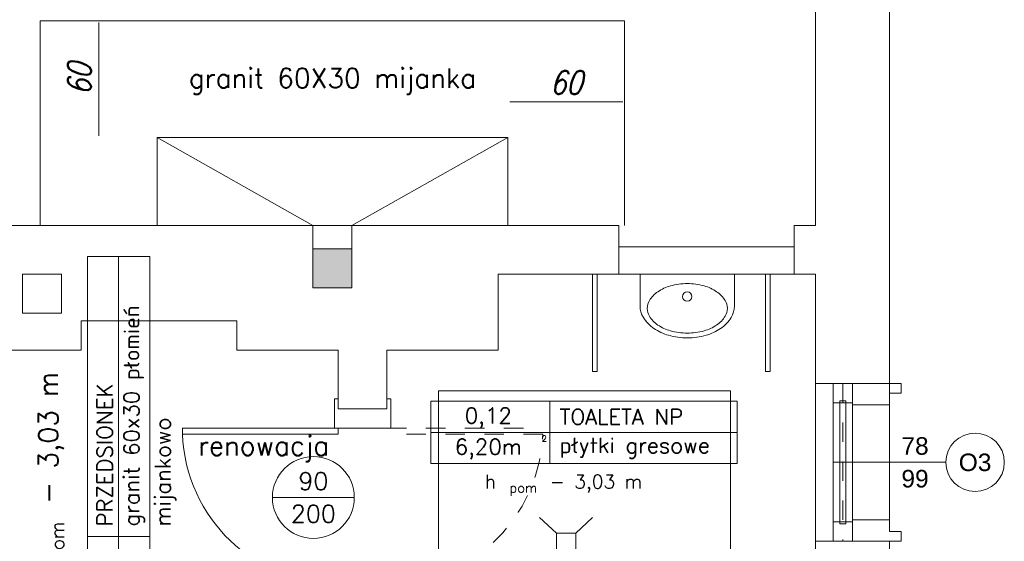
# Model space of a CAD drawing. Header units: millimetres. Extents: x -2274 to 12297, y -16157 to 26321.
# Tile 149 of 256: x -446 to 59, y -3921 to -3654. Entities that reach past the tile are written whole.
import ezdxf
from ezdxf.enums import TextEntityAlignment as Align

# ---------------------------------------------------------------- set-up
doc = ezdxf.new("R2010")
doc.units = ezdxf.units.MM
doc.linetypes.add('4002', pattern=[2, 1, -1])
doc.linetypes.add('DASHED', pattern=[19.05, 12.7, -6.35])
for name, color, linetype in [('-LI-WIDOK', 2, 'Continuous'), ('-RAMKA', 2, 'Continuous'), ('-SANIT-UMYWALKI', 7, 'Continuous'), ('_drzwi łuk', 1, 'Continuous'), ('drzwi łuk', 1, 'Continuous'), ('PROJEKTOWANE', 5, 'Continuous')]:
    doc.layers.add(name, color=color, linetype=linetype)
for name, color, linetype, lineweight in [('-ŚCIANY DZIAŁOWE', 3, 'Continuous', 35), ('-ŚCIANY NOŚNE', 4, 'Continuous', 53), ('CIENKA - KRESKOWANIA', 254, 'Continuous', 0), ('CIENKA - OPISY @ 1', 2, 'Continuous', 25), ('meble', 5, 'Continuous', 9)]:
    doc.layers.add(name, color=color, linetype=linetype, lineweight=lineweight)
doc.layers.add('DO USU', color=7, linetype='Continuous', true_color=0x969696)
doc.layers.add('ISTN. BUD', color=253, linetype='Continuous', true_color=0x828282)
doc.styles.add('ARIAL', font='arial.ttf', dxfattribs={"height": 0.5})
doc.styles.add('DYBY-KURSYWA-0-8-K', font='ROMANS.SHX', dxfattribs={"width": 0.8, "oblique": 15})
doc.styles.add('ROMANS', font='romans', dxfattribs={"width": 0.9, "height": 9})
doc.styles.add('SIMPLEX', font='simplex')

msp = doc.modelspace()

# ---------------------------------------------------------------- linework, layer by layer
at = {"layer": '-LI-WIDOK', "color": 253, "lineweight": 13}
for p, q in [((-296, -3759), (-376, -3714)), ((-276, -3759), (-196, -3714)), ((-296, -3771), (-296, -3759)), ((-276, -3771), (-276, -3759)), ((-296, -3771), (-296, -3791)), ((-276, -3771), (-296, -3771)), ((-276, -3791), (-276, -3771)), ((-445, -3784), (-445, -3804)), ((-425, -3784), (-445, -3784)), ((-425, -3804), (-425, -3784)), ((-296, -3791), (-276, -3791)), ((-445, -3804), (-425, -3804)), ((-38, -3921), (-38, -3840)), ((0, -3851), (0, -3910)), ((-283, -3863), (-363, -3863)), ((-363, -3863), (-363, -3866)), ((-283, -3866), (-283, -3863)), ((-363, -3866), (-283, -3866))]:
    msp.add_line(p, q, dxfattribs=at)
at = {"layer": '-RAMKA', "color": 253, "lineweight": 13}
for p, q in [((-285, -3853), (-285, -3848)), ((-285, -3848), (-283, -3848)), ((-256, -3848), (-258, -3848)), ((-256, -3853), (-256, -3848)), ((-285, -3863), (-285, -3853)), ((-256, -3863), (-256, -3853)), ((-283, -3863), (-285, -3863)), ((-258, -3863), (-283, -3863)), ((-258, -3863), (-256, -3863))]:
    msp.add_line(p, q, dxfattribs=at)
at = {"layer": '-SANIT-UMYWALKI', "color": 253, "lineweight": 13}
for p, q in [((-231.59, -3993.87), (-231.59, -3843.87)), ((-231.59, -3843.87), (-81.59, -3843.87)), ((-81.59, -3843.87), (-81.59, -3993.87))]:
    msp.add_line(p, q, dxfattribs=at)
at = {"layer": '-ŚCIANY DZIAŁOWE', "color": 253, "lineweight": 13}
for p, q in [((-376, -3759), (-376, -3714)), ((-376, -3714), (-196, -3714)), ((-196, -3714), (-196, -3759)), ((-139.02, -3770), (-49.02, -3770)), ((-49.02, -3784), (-139.02, -3784)), ((-19, -3851), (-19, -3840)), ((0, -3840), (6, -3840)), ((6, -3840), (6, -3845)), ((6, -3845), (0, -3845)), ((0, -3845), (0, -3851)), ((0, -3851), (-19, -3851)), ((0, -3910), (-19, -3910)), ((-19, -3910), (-19, -3921)), ((0, -3916), (0, -3910)), ((6, -3916), (0, -3916)), ((6, -3921), (6, -3916)), ((0, -3921), (6, -3921))]:
    msp.add_line(p, q, dxfattribs=at)
at = {"layer": '-ŚCIANY NOŚNE', "color": 253, "lineweight": 13}
for p, q in [((-38, -3759), (-38, -3628)), ((0, -3840), (0, -3628)), ((0, -3851), (0, -3691)), ((-538, -3759), (-139.02, -3759)), ((-139.02, -3784), (-139.02, -3759)), ((-49.02, -3759), (-38, -3759)), ((-49.02, -3784), (-49.02, -3759)), ((-201, -3784), (-139.02, -3784)), ((-201, -3784), (-201, -3823)), ((-49.02, -3784), (-38, -3784)), ((-38, -3840), (-38, -3784)), ((-415, -3813), (-415, -3808)), ((-415, -3808), (-335, -3808)), ((-415, -3808), (-415, -3808)), ((-335, -3808), (-335, -3823)), ((-415, -3823), (-415, -3813)), ((-453, -3823), (-415, -3823)), ((-335, -3823), (-283, -3823)), ((-283, -3823), (-283, -3853)), ((-258, -3823), (-201, -3823)), ((-258, -3823), (-258, -3853)), ((-38, -3840), (0, -3840)), ((-283, -3853), (-258, -3853)), ((-38, -3972), (-38, -3921)), ((-38, -3921), (0, -3921)), ((0, -3972), (0, -3921))]:
    msp.add_line(p, q, dxfattribs=at)
at = {"layer": '_drzwi łuk', "color": 253, "lineweight": 13}
msp.add_line((-274.77, -3898.54), (-316.77, -3898.54), dxfattribs=at)
msp.add_circle((-295.77, -3898.54), 21, dxfattribs=at)
msp.add_arc((-283, -3863), 80, 182.1491, 270, dxfattribs=at)
at = {"layer": '_drzwi łuk', "color": 253, "linetype": 'Continuous', "lineweight": 13, "extrusion": (0, 0, -1)}
for points in [[(276, -3791), (296, -3771), (296, -3791)], [(296, -3771), (276, -3791), (276, -3771)]]:
    msp.add_solid(points, dxfattribs=at)
at = {"layer": 'CIENKA - KRESKOWANIA', "color": 253, "linetype": 'DASHED', "lineweight": 13, "ltscale": 0.5}
msp.add_line((-19, -3851), (-19, -3910), dxfattribs=at)
at = {"layer": 'DO USU', "color": 253, "linetype": '4002', "lineweight": 13, "ltscale": 10}
for p, q in [((-24, -3840), (-24, -3921)), ((-258, -3863), (-178, -3863)), ((-178, -3866), (-258, -3866))]:
    msp.add_line(p, q, dxfattribs=at)
msp.add_arc((-258, -3863), 80, 270, 357.8509, dxfattribs=at)
at = {"layer": 'drzwi łuk', "color": 253, "lineweight": 13, "ltscale": 0.5}
for p, q in [((-411.77, -3979.55), (-411.77, -3774.98)), ((-411.77, -3774.98), (-379.77, -3774.98)), ((-395.77, -3979.55), (-395.77, -3774.98)), ((-379.77, -3979.55), (-379.77, -3774.98)), ((-235.43, -3849.16), (-78.24, -3849.16)), ((-235.43, -3849.16), (-235.43, -3881.16)), ((-174.36, -3849.16), (-174.36, -3881.16)), ((-78.24, -3849.16), (-78.24, -3881.16)), ((-235.43, -3865.16), (-78.24, -3865.16)), ((-235.43, -3881.16), (-78.24, -3881.16)), ((-411.77, -3918.48), (-379.77, -3918.48))]:
    msp.add_line(p, q, dxfattribs=at)
at = {"layer": 'ISTN. BUD', "color": 253, "lineweight": 13}
for p, q in [((-152.58, -3784), (-152.58, -3834)), ((-150.08, -3834), (-150.08, -3784)), ((-63.74, -3784), (-63.74, -3834)), ((-61.24, -3834), (-61.24, -3784)), ((-152.58, -3834), (-150.08, -3834)), ((-63.74, -3834), (-61.24, -3834))]:
    msp.add_line(p, q, dxfattribs=at)
at = {"layer": 'meble', "color": 253, "lineweight": 13}
for p, q in [((-179.64, -3908.82), (-171.03, -3916.81)), ((-152.43, -3908.82), (-161.03, -3916.81)), ((-171.03, -3916.81), (-161.03, -3916.81)), ((-171.03, -3926.81), (-171.03, -3916.81)), ((-161.03, -3916.81), (-161.03, -3926.81))]:
    msp.add_line(p, q, dxfattribs=at)
at = {"layer": 'PROJEKTOWANE', "color": 253, "lineweight": 13}
for p, q in [((-436, -3759), (-436, -3654)), ((-436, -3654), (-136, -3654)), ((-405.86, -3713), (-405.86, -3655)), ((-136, -3654), (-136, -3759)), ((-195, -3695.67), (-137, -3695.67)), ((-128.06, -3784), (-128.06, -3800.33)), ((-79.66, -3784), (-128.06, -3784)), ((-79.66, -3800.33), (-79.66, -3784)), ((-29, -3921), (-29, -3840)), ((-29, -3840), (-19, -3840)), ((-19, -3840), (-29, -3840)), ((-29, -3840), (-29, -3850)), ((-19, -3840), (-19, -3921)), ((-19, -3850), (-19, -3840)), ((-29, -3850), (-19, -3850)), ((-25.5, -3912), (-25.5, -3849)), ((-25.5, -3849), (-22.5, -3849)), ((-22.5, -3849), (-22.5, -3912)), ((28.86, -3880.5), (-29, -3880.5)), ((-19, -3911), (-29, -3911)), ((-29, -3911), (-29, -3921)), ((-19, -3921), (-19, -3911)), ((-22.5, -3912), (-25.5, -3912)), ((-19, -3921), (-29, -3921)), ((-29, -3921), (-19, -3921))]:
    msp.add_line(p, q, dxfattribs=at)
msp.add_lwpolyline([(-83.29, -3801.54, 0.138474), (-84.41, -3797.56, 0.107069), (-88.78, -3793, 0.080452), (-95.21, -3790.03, 0.068264), (-103.86, -3788.84, 0.068264), (-112.5, -3790.03, 0.080452), (-118.94, -3793, 0.107069), (-123.3, -3797.56, 0.138474), (-124.43, -3801.54, 0.138474), (-123.3, -3805.53, 0.107069), (-118.94, -3810.09, 0.080452), (-112.5, -3813.06, 0.068264), (-103.86, -3814.25, 0.068264), (-95.21, -3813.06, 0.080452), (-88.78, -3810.09, 0.107069), (-84.41, -3805.53, 0.138474)], format="xyb", close=True, dxfattribs=at)
msp.add_lwpolyline([(-128.06, -3800.33, 0.138474), (-126.4, -3806.22, 0.107069), (-120.97, -3811.89, 0.080452), (-113.48, -3815.35, 0.068264), (-103.86, -3816.67, 0.068264), (-94.24, -3815.35, 0.080452), (-86.75, -3811.89, 0.107069), (-81.32, -3806.22, 0.138474), (-79.66, -3800.33, 0.138474)], format="xyb", dxfattribs=at)
for centre, radius in [((-103.86, -3795.49), 2.42), ((43.86, -3880.5), 15)]:
    msp.add_circle(centre, radius, dxfattribs=at)

# ---------------------------------------------------------------- texts
at = {"layer": '-LI-WIDOK', "color": 253, "lineweight": 13, "style": 'SIMPLEX'}
for s, height, p in [('PRZEDSIONEK', 8, (-398.85, -3913.48)), (' - 3,03 m', 10, (-426.86, -3908.58)), ('pom', 7, (-423.69, -3931.25))]:
    msp.add_text(s, height=height, rotation=90, dxfattribs=at).set_placement(p)
for s, height, p in [('0,12', 8, (-205.97, -3856.52)), ('6,20m', 8, (-205.97, -3872.52)), ('2', 3, (-177.21, -3868.32))]:
    msp.add_text(s, height=height, dxfattribs=at).set_placement(p, align=Align.MIDDLE_CENTER)
for s, height, p in [('h ', 7, (-207.79, -3893.84)), (' - 3,03 m', 7, (-179.26, -3893.84)), ('pom', 4.9, (-195.13, -3896.05))]:
    msp.add_text(s, height=height, dxfattribs=at).set_placement(p)
at = {"layer": 'CIENKA - OPISY @ 1', "color": 253, "lineweight": 13, "style": 'ROMANS'}
for s, p in [('90', (-295.77, -3890.14)), ('200', (-295.77, -3906.93))]:
    msp.add_text(s, height=9, dxfattribs=at).set_placement(p, align=Align.MIDDLE_CENTER)
at = {"layer": 'PROJEKTOWANE', "color": 253, "lineweight": 13}
for s, height, style, p in [('granit 60X30 mijanka', 10, 'SIMPLEX', (-286, -3683.45)), ('renowacja', 10, 'SIMPLEX', (-321.32, -3871.92)), ('78', 9, 'ARIAL', (13.04, -3872.1)), ('O3', 9, 'ARIAL', (43.86, -3880.5)), ('99', 9, 'ARIAL', (13.04, -3888.88))]:
    msp.add_text(s, height=height, dxfattribs=dict(at, style=style)).set_placement(p, align=Align.MIDDLE_CENTER)
at = {"layer": 'PROJEKTOWANE', "color": 253, "lineweight": 13, "style": 'SIMPLEX'}
for s, p in [('granit 60x30 płomień', (-385.1, -3913.48)), ('mijankowo', (-369.1, -3913.48))]:
    msp.add_text(s, height=8, rotation=90, dxfattribs=at).set_placement(p)
for s, p in [('TOALETA NP', (-169.36, -3861.16)), ('płytki gresowe', (-169.36, -3875.82))]:
    msp.add_text(s, height=8, dxfattribs=at).set_placement(p)
at = {"layer": 'PROJEKTOWANE', "color": 253, "lineweight": 13, "insert": (-415.86, -3684), "char_height": 12, "attachment_point": 5, "rotation": 90, "style": 'DYBY-KURSYWA-0-8-K'}
msp.add_mtext('\\A1;60', dxfattribs=at)
at = {"layer": 'PROJEKTOWANE', "color": 253, "lineweight": 13, "insert": (-166, -3685.67), "char_height": 12, "attachment_point": 5, "style": 'DYBY-KURSYWA-0-8-K'}
msp.add_mtext('\\A1;60', dxfattribs=at)

doc.saveas('drawing.dxf')
